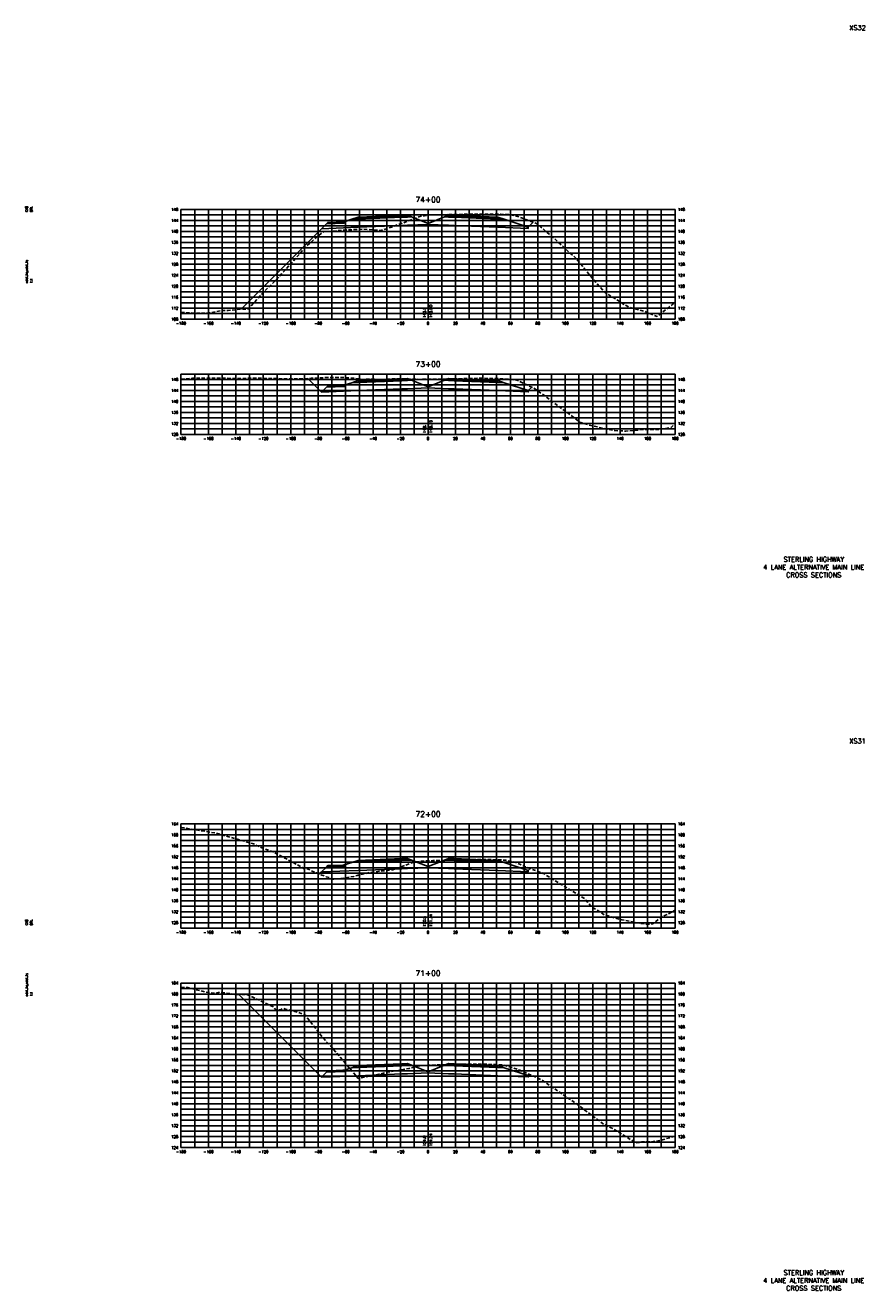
# Model space of a CAD drawing. Extents: x 37 to 9410, y 16 to 8218.
# Tile 40 of 110: x 767 to 1378, y 7296 to 8218. Entities that reach past the tile are written whole.
import ezdxf
from ezdxf.enums import TextEntityAlignment as Align

# ---------------------------------------------------------------- set-up
doc = ezdxf.new("R2010")
doc.units = 0
doc.header["$LTSCALE"] = 20
doc.header["$MEASUREMENT"] = 0
doc.linetypes.add('HIDDEN_050%', pattern=[0.1875, 0.125, -0.0625])
for name, color, linetype in [('S-AT-TXT175', 6, 'Continuous'), ('S-AT-TXT80', 1, 'Continuous'), ('XDATUM', 3, 'Continuous'), ('XEG', 1, 'HIDDEN_050%'), ('XFG', 2, 'Continuous'), ('XGRID', 251, 'Continuous'), ('XGRIDT', 2, 'Continuous'), ('XREF-BORDER', 7, 'Continuous')]:
    doc.layers.add(name, color=color, linetype=linetype)
doc.styles.add('L100', font='simplex.shx', dxfattribs={"height": 2})
doc.styles.add('L175', font='ROMANSM.shx', dxfattribs={"height": 3.5})
doc.styles.add('L80', font='ROMANSM.shx', dxfattribs={"height": 1.6})

# ---------------------------------------------------------------- blocks, each defined once
blk = doc.blocks.new('03025_00_att1')
at = {"layer": 'S-AT-TXT175', "style": 'L175'}
for tag, p in [('NUM', (32.402, 20.822)), ('LINE1', (30.64, 1.444)), ('LINE2', (30.64, 1.161)), ('LINE3', (30.64, 0.877))]:
    blk.add_attdef(tag, text='', height=0.175, dxfattribs=at).set_placement(p, align=Align.CENTER)
at = {"layer": 'S-AT-TXT80', "style": 'L80'}
for tag, p in [('DESIGNED', (2.094, 14.201)), ('CHECKED', (2.265, 14.201)), ('DRAFTED', (2.436, 14.201)), ('PCTB', (2.094, 11.605)), ('PSCALE', (2.265, 11.605)), ('PVIEW', (2.436, 11.605))]:
    blk.add_attdef(tag, p, '', height=0.08, rotation=90, dxfattribs=at)

msp = doc.modelspace()

# ---------------------------------------------------------------- linework, layer by layer
at = {"layer": 'XDATUM', "flags": 128}
for points in [[(923.74, 8011.25), (982.41, 8069.92), (1009, 8070.98), (1041, 8072.26), (1045, 8072.42), (1060, 8073.02), (1075, 8072.42), (1079, 8072.26), (1111, 8070.98), (1133, 8070.1), (1133, 8070.99), (1136.67, 8074.66)], [(972.51, 7960.71), (982.41, 7950.81), (1009, 7951.87), (1041, 7953.15), (1045, 7953.31), (1060, 7953.91), (1075, 7953.31), (1079, 7953.15), (1111, 7951.87), (1133, 7950.99), (1133, 7951.88), (1135.54, 7954.42)], [(980.84, 7599.43), (982.41, 7601), (1009, 7602.06), (1041, 7603.34), (1045, 7603.5), (1060, 7604.1), (1075, 7603.5), (1079, 7603.34), (1111, 7602.06), (1133, 7601.18), (1133, 7602.07), (1134.41, 7603.48)], [(922.2, 7511.62), (982.41, 7451.4), (1009, 7452.46), (1041, 7453.74), (1045, 7453.9), (1060, 7454.5), (1075, 7453.9), (1079, 7453.74), (1111, 7452.46), (1133, 7451.58), (1133, 7452.47), (1133.92, 7453.39)]]:
    msp.add_lwpolyline(points, dxfattribs=at)
at = {"layer": 'XEG', "flags": 128}
for points in [[(880, 8009.18), (882.21, 8008.77), (894.93, 8008.24), (900.86, 8008.56), (910.85, 8010.4), (912.98, 8010.43), (914.29, 8010.39), (923.58, 8011.25), (927.4, 8011.32), (929.2, 8011.47), (935.37, 8018.36), (941.12, 8024.67), (947.24, 8030.47), (954.84, 8038.63), (970.65, 8056.35), (978.41, 8063.49), (983.95, 8067.74), (1002.66, 8069.14), (1009.67, 8069.42), (1013.25, 8069.53), (1025.8, 8068.63), (1030.44, 8070.17), (1039.35, 8073.27), (1043.3, 8074.64), (1053.31, 8078.6), (1057.94, 8079.48), (1060, 8079.87), (1060.29, 8079.92), (1065.4, 8080.04), (1067.77, 8080.1), (1071.58, 8080.13), (1079.84, 8080.33), (1087.62, 8080.51), (1091.03, 8080.56), (1097.75, 8080.63), (1100.34, 8080.66), (1109.26, 8080.5), (1112.72, 8080.45), (1114.56, 8080.39), (1119.71, 8080.22), (1121.45, 8079.88), (1126.43, 8078.55), (1129.48, 8077.29), (1139, 8073.81), (1142.33, 8071.09), (1151.86, 8062.98), (1165.82, 8050.12), (1168.05, 8048.07), (1175.66, 8038.66), (1188.07, 8024.21), (1191.72, 8021.63), (1195.42, 8019.54), (1202.08, 8015.16), (1207.11, 8012.46), (1218.15, 8009.63), (1226.9, 8005.91), (1237.83, 8014.52), (1240, 8016.86)], [(880, 7960.27), (888.47, 7960.92), (924.93, 7960.83), (935.57, 7960.91), (966.02, 7960.38), (972.34, 7960.7), (974.81, 7960.9), (987.79, 7961.52), (994.42, 7961.5), (1001.23, 7961.25), (1007.16, 7960.8), (1013.4, 7960.12), (1015.58, 7960.3), (1021.96, 7960.11), (1028.64, 7960.04), (1034.21, 7960.51), (1048.85, 7960.22), (1053.47, 7960.1), (1053.57, 7960.1), (1060, 7960.21), (1064.21, 7960.29), (1072.86, 7960.35), (1077.78, 7960.49), (1084.73, 7960.6), (1088.92, 7960.73), (1092.23, 7960.8), (1098.1, 7960.92), (1106.26, 7960.81), (1110.76, 7960.66), (1115.86, 7960.4), (1117.92, 7960.33), (1122.93, 7959.78), (1124.72, 7959.59), (1133.62, 7955.3), (1137.54, 7953.5), (1145.07, 7948.15), (1145.71, 7947.52), (1166.96, 7931.76), (1170.62, 7928.95), (1178.58, 7926.42), (1195.9, 7922.77), (1200.29, 7922.56), (1204.25, 7922.36), (1217.77, 7923.54), (1230.41, 7923.69), (1237.26, 7925.02), (1240, 7927.78)], [(880, 7633.51), (880.69, 7633.41), (905.31, 7629.32), (909.1, 7628.23), (932.74, 7621.52), (938.87, 7618.52), (946.65, 7615.8), (961.72, 7607.93), (968.48, 7604.12), (969.04, 7603.5), (969.69, 7603.44), (970.83, 7603.58), (972.71, 7603), (978.74, 7600.25), (985.82, 7597.47), (988.97, 7596.69), (990.92, 7595.7), (998.64, 7596.4), (1005.99, 7597.73), (1008.31, 7598.45), (1017.22, 7600.51), (1025.35, 7601.54), (1034.03, 7602.58), (1034.25, 7602.62), (1034.34, 7602.65), (1034.37, 7602.65), (1045.12, 7606.4), (1050.12, 7608.27), (1050.81, 7608.36), (1055.76, 7608.91), (1060, 7609.08), (1062.99, 7609.2), (1063.85, 7609.23), (1065.24, 7609.25), (1075.6, 7609.55), (1085.19, 7609.84), (1086.15, 7609.86), (1086.5, 7609.87), (1096.28, 7610.16), (1096.82, 7610.18), (1108.32, 7609.91), (1109, 7609.9), (1109.4, 7609.88), (1115.92, 7609.64), (1116.38, 7609.55), (1123.06, 7608.23), (1123.35, 7608.09), (1130.22, 7605.07), (1143.87, 7599.91), (1144.29, 7599.74), (1145.7, 7598.75), (1163.07, 7588.3), (1173.95, 7581.63), (1179.52, 7575.24), (1182.22, 7573.84), (1188.46, 7569.76), (1196.36, 7567.41), (1201.13, 7566.1), (1214.32, 7563.56), (1220.04, 7562.85), (1221.14, 7563.02), (1223.53, 7563.08), (1231.08, 7568.59), (1234.9, 7570.24), (1240, 7573.09)], [(880, 7516.98), (885.35, 7516.63), (898.1, 7513.32), (905.32, 7512.51), (908.17, 7513.37), (919.83, 7511.66), (927.37, 7511.51), (928.79, 7511.38), (930.31, 7510.67), (946.31, 7503.07), (946.97, 7502.79), (948.9, 7500.71), (950.54, 7500.39), (952.5, 7500.4), (954.12, 7501.33), (955.31, 7501.31), (965.73, 7498.57), (970.89, 7496.24), (982.48, 7481.23), (989.16, 7473.91), (1009.19, 7450.42), (1024.07, 7453.45), (1030.47, 7455.01), (1035.74, 7455.94), (1037.71, 7456.11), (1046.38, 7457.81), (1048.94, 7458.44), (1052.8, 7459.51), (1054.15, 7459.75), (1059.8, 7460), (1060, 7460.02), (1061.5, 7460.1), (1064.3, 7460.23), (1074, 7460.47), (1081.84, 7460.66), (1083.98, 7460.72), (1092.98, 7460.93), (1095.14, 7460.96), (1104.97, 7460.69), (1107.17, 7460.63), (1108.48, 7460.57), (1114.46, 7460.32), (1120.84, 7458.53), (1122.04, 7458.23), (1125.87, 7456.84), (1126.84, 7456.44), (1139.74, 7450.89), (1142.68, 7449.51), (1160.03, 7437.47), (1162.86, 7435.61), (1166.78, 7432.98), (1188.22, 7416.94), (1195.48, 7413.48), (1211.51, 7403.44), (1215.75, 7404.12), (1221.88, 7404.13), (1228.86, 7405.1), (1240, 7408.36)]]:
    msp.add_lwpolyline(points, dxfattribs=at)
at = {"layer": 'XFG', "flags": 128}
for points in [[(1060, 8073.76), (1048.05, 8078.55), (1045, 8078.42), (1041, 8078.26), (1009, 8076.98), (1004.43, 8076.8), (999, 8074.99), (999, 8073.99), (985.96, 8073.47), (982.41, 8069.92), (1009, 8070.98), (1041, 8072.26), (1045, 8072.42), (1060, 8073.02), (1060, 8073.76)], [(999, 8074.99), (998, 8074.95), (998, 8074.61), (988, 8074.21), (988, 8074.55), (987, 8074.51), (985.96, 8073.47), (999, 8073.99), (999, 8074.99)], [(998, 8074.95), (988, 8074.55), (988, 8074.21), (998, 8074.61), (998, 8074.95)], [(1045, 8078.76), (1041, 8078.6), (1009, 8077.32), (1009, 8078.32), (1004.43, 8076.8), (1009, 8076.98), (1041, 8078.26), (1045, 8078.42), (1048.05, 8078.55), (1045, 8079.76), (1045, 8078.76)], [(1045, 8079.76), (1041, 8079.6), (1009, 8078.32), (1009, 8077.98), (1041, 8079.26), (1045, 8079.42), (1045, 8079.76)], [(1045, 8079.42), (1041, 8079.26), (1009, 8077.98), (1009, 8077.32), (1041, 8078.6), (1045, 8078.76), (1045, 8079.42)], [(1060, 8073.76), (1071.95, 8078.55), (1075, 8078.42), (1079, 8078.26), (1111, 8076.98), (1115.57, 8076.8), (1133, 8070.99), (1133, 8070.1), (1111, 8070.98), (1079, 8072.26), (1075, 8072.42), (1060, 8073.02)], [(1075, 8079.76), (1071.95, 8078.55), (1075, 8078.42), (1079, 8078.26), (1111, 8076.98), (1115.57, 8076.8), (1111, 8078.32), (1111, 8077.32), (1079, 8078.6), (1075, 8078.76), (1075, 8079.76)], [(1075, 8079.76), (1075, 8079.42), (1079, 8079.26), (1111, 8077.98), (1111, 8078.32), (1079, 8079.6), (1075, 8079.76)], [(1075, 8079.42), (1075, 8078.76), (1079, 8078.6), (1111, 8077.32), (1111, 8077.98), (1079, 8079.26), (1075, 8079.42)], [(1133, 8070.99), (1133, 8070.99), (1136.67, 8074.66)], [(982.41, 8069.92), (982.41, 8069.92), (923.74, 8011.25)], [(982.41, 7950.81), (982.41, 7950.81), (972.51, 7960.71)], [(1060, 7954.65), (1048.05, 7959.43), (1045, 7959.31), (1041, 7959.15), (1009, 7957.87), (1004.43, 7957.69), (999, 7955.88), (999, 7954.88), (985.96, 7954.36), (982.41, 7950.81), (1009, 7951.87), (1041, 7953.15), (1045, 7953.31), (1060, 7953.91), (1060, 7954.65)], [(999, 7955.88), (998, 7955.84), (998, 7955.5), (988, 7955.1), (988, 7955.44), (987, 7955.4), (985.96, 7954.36), (999, 7954.88), (999, 7955.88)], [(998, 7955.84), (988, 7955.44), (988, 7955.1), (998, 7955.5), (998, 7955.84)], [(1045, 7959.65), (1041, 7959.49), (1009, 7958.21), (1009, 7959.21), (1004.43, 7957.69), (1009, 7957.87), (1041, 7959.15), (1045, 7959.31), (1048.05, 7959.43), (1045, 7960.65), (1045, 7959.65)], [(1045, 7960.65), (1041, 7960.49), (1009, 7959.21), (1009, 7958.87), (1041, 7960.15), (1045, 7960.31), (1045, 7960.65)], [(1045, 7960.31), (1041, 7960.15), (1009, 7958.87), (1009, 7958.21), (1041, 7959.49), (1045, 7959.65), (1045, 7960.31)], [(1060, 7954.65), (1071.95, 7959.43), (1075, 7959.31), (1079, 7959.15), (1111, 7957.87), (1115.57, 7957.69), (1133, 7951.88), (1133, 7950.99), (1111, 7951.87), (1079, 7953.15), (1075, 7953.31), (1060, 7953.91)], [(1075, 7960.65), (1071.95, 7959.43), (1075, 7959.31), (1079, 7959.15), (1111, 7957.87), (1115.57, 7957.69), (1111, 7959.21), (1111, 7958.21), (1079, 7959.49), (1075, 7959.65), (1075, 7960.65)], [(1075, 7960.65), (1075, 7960.31), (1079, 7960.15), (1111, 7958.87), (1111, 7959.21), (1079, 7960.49), (1075, 7960.65)], [(1075, 7960.31), (1075, 7959.65), (1079, 7959.49), (1111, 7958.21), (1111, 7958.87), (1079, 7960.15), (1075, 7960.31)], [(1133, 7951.88), (1133, 7951.88), (1135.54, 7954.42)], [(1045, 7609.84), (1041, 7609.68), (1009, 7608.4), (1009, 7609.4), (1004.43, 7607.88), (1009, 7608.06), (1041, 7609.34), (1045, 7609.5), (1048.05, 7609.63), (1045, 7610.84), (1045, 7609.84)], [(1045, 7610.84), (1041, 7610.68), (1009, 7609.4), (1009, 7609.06), (1041, 7610.34), (1045, 7610.5), (1045, 7610.84)], [(1075, 7610.84), (1071.95, 7609.63), (1075, 7609.5), (1079, 7609.34), (1111, 7608.06), (1115.57, 7607.88), (1111, 7609.4), (1111, 7608.4), (1079, 7609.68), (1075, 7609.84), (1075, 7610.84)], [(1075, 7610.84), (1075, 7610.5), (1079, 7610.34), (1111, 7609.06), (1111, 7609.4), (1079, 7610.68), (1075, 7610.84)], [(1060, 7604.84), (1048.05, 7609.63), (1045, 7609.5), (1041, 7609.34), (1009, 7608.06), (1004.43, 7607.88), (999, 7606.07), (999, 7605.07), (985.96, 7604.55), (982.41, 7601), (1009, 7602.06), (1041, 7603.34), (1045, 7603.5), (1060, 7604.1), (1060, 7604.84)], [(999, 7606.07), (998, 7606.03), (998, 7605.69), (988, 7605.29), (988, 7605.63), (987, 7605.59), (985.96, 7604.55), (999, 7605.07), (999, 7606.07)], [(998, 7606.03), (988, 7605.63), (988, 7605.29), (998, 7605.69), (998, 7606.03)], [(1045, 7610.5), (1041, 7610.34), (1009, 7609.06), (1009, 7608.4), (1041, 7609.68), (1045, 7609.84), (1045, 7610.5)], [(1060, 7604.84), (1071.95, 7609.63), (1075, 7609.5), (1079, 7609.34), (1111, 7608.06), (1115.57, 7607.88), (1133, 7602.07), (1133, 7601.18), (1111, 7602.06), (1079, 7603.34), (1075, 7603.5), (1060, 7604.1)], [(1075, 7610.5), (1075, 7609.84), (1079, 7609.68), (1111, 7608.4), (1111, 7609.06), (1079, 7610.34), (1075, 7610.5)], [(1133, 7602.07), (1133, 7602.07), (1134.41, 7603.48)], [(982.41, 7601), (982.41, 7601), (980.84, 7599.43)], [(982.41, 7451.4), (982.41, 7451.4), (922.2, 7511.62)], [(1060, 7455.24), (1048.05, 7460.03), (1045, 7459.9), (1041, 7459.74), (1009, 7458.46), (1004.43, 7458.28), (999, 7456.47), (999, 7455.47), (985.96, 7454.95), (982.41, 7451.4), (1009, 7452.46), (1041, 7453.74), (1045, 7453.9), (1060, 7454.5), (1060, 7455.24)], [(999, 7456.47), (998, 7456.43), (998, 7456.09), (988, 7455.69), (988, 7456.03), (987, 7455.99), (985.96, 7454.95), (999, 7455.47), (999, 7456.47)], [(998, 7456.43), (988, 7456.03), (988, 7455.69), (998, 7456.09), (998, 7456.43)], [(1045, 7460.24), (1041, 7460.08), (1009, 7458.8), (1009, 7459.8), (1004.43, 7458.28), (1009, 7458.46), (1041, 7459.74), (1045, 7459.9), (1048.05, 7460.03), (1045, 7461.24), (1045, 7460.24)], [(1045, 7461.24), (1041, 7461.08), (1009, 7459.8), (1009, 7459.46), (1041, 7460.74), (1045, 7460.9), (1045, 7461.24)], [(1045, 7460.9), (1041, 7460.74), (1009, 7459.46), (1009, 7458.8), (1041, 7460.08), (1045, 7460.24), (1045, 7460.9)], [(1060, 7455.24), (1071.95, 7460.03), (1075, 7459.9), (1079, 7459.74), (1111, 7458.46), (1115.57, 7458.28), (1133, 7452.47), (1133, 7451.58), (1111, 7452.46), (1079, 7453.74), (1075, 7453.9), (1060, 7454.5)], [(1075, 7461.24), (1071.95, 7460.03), (1075, 7459.9), (1079, 7459.74), (1111, 7458.46), (1115.57, 7458.28), (1111, 7459.8), (1111, 7458.8), (1079, 7460.08), (1075, 7460.24), (1075, 7461.24)], [(1075, 7461.24), (1075, 7460.9), (1079, 7460.74), (1111, 7459.46), (1111, 7459.8), (1079, 7461.08), (1075, 7461.24)], [(1075, 7460.9), (1075, 7460.24), (1079, 7460.08), (1111, 7458.8), (1111, 7459.46), (1079, 7460.74), (1075, 7460.9)], [(1133, 7452.47), (1133, 7452.47), (1133.92, 7453.39)]]:
    msp.add_lwpolyline(points, dxfattribs=at)
at = {"layer": 'XGRID'}
for p, q in [((880, 8004), (880, 8084)), ((880, 8084), (1240, 8084)), ((890, 8004), (890, 8084)), ((900, 8004), (900, 8084)), ((910, 8004), (910, 8084)), ((920, 8004), (920, 8084)), ((930, 8004), (930, 8084)), ((940, 8004), (940, 8084)), ((950, 8004), (950, 8084)), ((960, 8004), (960, 8084)), ((970, 8004), (970, 8084)), ((980, 8004), (980, 8084)), ((990, 8004), (990, 8084)), ((1000, 8004), (1000, 8084)), ((1010, 8004), (1010, 8084)), ((1020, 8004), (1020, 8084)), ((1030, 8004), (1030, 8084)), ((1040, 8004), (1040, 8084)), ((1050, 8004), (1050, 8084)), ((1060, 8004), (1060, 8084)), ((1070, 8004), (1070, 8084)), ((1080, 8004), (1080, 8084)), ((1090, 8004), (1090, 8084)), ((1100, 8004), (1100, 8084)), ((1110, 8004), (1110, 8084)), ((1120, 8004), (1120, 8084)), ((1130, 8004), (1130, 8084)), ((1140, 8004), (1140, 8084)), ((1150, 8004), (1150, 8084)), ((1160, 8004), (1160, 8084)), ((1170, 8004), (1170, 8084)), ((1180, 8004), (1180, 8084)), ((1190, 8004), (1190, 8084)), ((1200, 8004), (1200, 8084)), ((1210, 8004), (1210, 8084)), ((1220, 8004), (1220, 8084)), ((1230, 8004), (1230, 8084)), ((1240, 8004), (1240, 8084)), ((880, 8080), (1240, 8080)), ((880, 8076), (1240, 8076)), ((880, 8072), (1240, 8072)), ((880, 8068), (1240, 8068)), ((880, 8064), (1240, 8064)), ((880, 8060), (1240, 8060)), ((880, 8056), (1240, 8056)), ((880, 8052), (1240, 8052)), ((880, 8048), (1240, 8048)), ((880, 8044), (1240, 8044)), ((880, 8040), (1240, 8040)), ((880, 8036), (1240, 8036)), ((880, 8032), (1240, 8032)), ((880, 8028), (1240, 8028)), ((880, 8024), (1240, 8024)), ((880, 8020), (1240, 8020)), ((880, 8016), (1240, 8016)), ((880, 8012), (1240, 8012)), ((880, 8008), (1240, 8008)), ((880, 8004), (1240, 8004)), ((880, 7920), (880, 7964)), ((880, 7964), (1240, 7964)), ((890, 7920), (890, 7964)), ((900, 7920), (900, 7964)), ((910, 7920), (910, 7964)), ((920, 7920), (920, 7964)), ((930, 7920), (930, 7964)), ((940, 7920), (940, 7964)), ((950, 7920), (950, 7964)), ((960, 7920), (960, 7964)), ((970, 7920), (970, 7964)), ((980, 7920), (980, 7964)), ((990, 7920), (990, 7964)), ((1000, 7920), (1000, 7964)), ((1010, 7920), (1010, 7964)), ((1020, 7920), (1020, 7964)), ((1030, 7920), (1030, 7964)), ((1040, 7920), (1040, 7964)), ((1050, 7920), (1050, 7964)), ((1060, 7920), (1060, 7964)), ((1070, 7920), (1070, 7964)), ((1080, 7920), (1080, 7964)), ((1090, 7920), (1090, 7964)), ((1100, 7920), (1100, 7964)), ((1110, 7920), (1110, 7964)), ((1120, 7920), (1120, 7964)), ((1130, 7920), (1130, 7964)), ((1140, 7920), (1140, 7964)), ((1150, 7920), (1150, 7964)), ((1160, 7920), (1160, 7964)), ((1170, 7920), (1170, 7964)), ((1180, 7920), (1180, 7964)), ((1190, 7920), (1190, 7964)), ((1200, 7920), (1200, 7964)), ((1210, 7920), (1210, 7964)), ((1220, 7920), (1220, 7964)), ((1230, 7920), (1230, 7964)), ((1240, 7920), (1240, 7964)), ((880, 7960), (1240, 7960)), ((880, 7956), (1240, 7956)), ((880, 7952), (1240, 7952)), ((880, 7948), (1240, 7948)), ((880, 7944), (1240, 7944)), ((880, 7940), (1240, 7940)), ((880, 7936), (1240, 7936)), ((880, 7932), (1240, 7932)), ((880, 7928), (1240, 7928)), ((880, 7924), (1240, 7924)), ((880, 7920), (1240, 7920)), ((880, 7560), (880, 7636)), ((880, 7636), (1240, 7636)), ((880, 7632), (1240, 7632)), ((890, 7560), (890, 7636)), ((900, 7560), (900, 7636)), ((910, 7560), (910, 7636)), ((920, 7560), (920, 7636)), ((930, 7560), (930, 7636)), ((940, 7560), (940, 7636)), ((950, 7560), (950, 7636)), ((960, 7560), (960, 7636)), ((970, 7560), (970, 7636)), ((980, 7560), (980, 7636)), ((990, 7560), (990, 7636)), ((1000, 7560), (1000, 7636)), ((1010, 7560), (1010, 7636)), ((1020, 7560), (1020, 7636)), ((1030, 7560), (1030, 7636)), ((1040, 7560), (1040, 7636)), ((1050, 7560), (1050, 7636)), ((1060, 7560), (1060, 7636)), ((1070, 7560), (1070, 7636)), ((1080, 7560), (1080, 7636)), ((1090, 7560), (1090, 7636)), ((1100, 7560), (1100, 7636)), ((1110, 7560), (1110, 7636)), ((1120, 7560), (1120, 7636)), ((1130, 7560), (1130, 7636)), ((1140, 7560), (1140, 7636)), ((1150, 7560), (1150, 7636)), ((1160, 7560), (1160, 7636)), ((1170, 7560), (1170, 7636)), ((1180, 7560), (1180, 7636)), ((1190, 7560), (1190, 7636)), ((1200, 7560), (1200, 7636)), ((1210, 7560), (1210, 7636)), ((1220, 7560), (1220, 7636)), ((1230, 7560), (1230, 7636)), ((1240, 7560), (1240, 7636)), ((880, 7628), (1240, 7628)), ((880, 7624), (1240, 7624)), ((880, 7620), (1240, 7620)), ((880, 7616), (1240, 7616)), ((880, 7612), (1240, 7612)), ((880, 7608), (1240, 7608)), ((880, 7604), (1240, 7604)), ((880, 7600), (1240, 7600)), ((880, 7596), (1240, 7596)), ((880, 7592), (1240, 7592)), ((880, 7588), (1240, 7588)), ((880, 7584), (1240, 7584)), ((880, 7580), (1240, 7580)), ((880, 7576), (1240, 7576)), ((880, 7572), (1240, 7572)), ((880, 7568), (1240, 7568)), ((880, 7564), (1240, 7564)), ((880, 7560), (1240, 7560)), ((880, 7400), (880, 7520)), ((880, 7520), (1240, 7520)), ((890, 7400), (890, 7520)), ((900, 7400), (900, 7520)), ((910, 7400), (910, 7520)), ((920, 7400), (920, 7520)), ((930, 7400), (930, 7520)), ((940, 7400), (940, 7520)), ((950, 7400), (950, 7520)), ((960, 7400), (960, 7520)), ((970, 7400), (970, 7520)), ((980, 7400), (980, 7520)), ((990, 7400), (990, 7520)), ((1000, 7400), (1000, 7520)), ((1010, 7400), (1010, 7520)), ((1020, 7400), (1020, 7520)), ((1030, 7400), (1030, 7520)), ((1040, 7400), (1040, 7520)), ((1050, 7400), (1050, 7520)), ((1060, 7400), (1060, 7520)), ((1070, 7400), (1070, 7520)), ((1080, 7400), (1080, 7520)), ((1090, 7400), (1090, 7520)), ((1100, 7400), (1100, 7520)), ((1110, 7400), (1110, 7520)), ((1120, 7400), (1120, 7520)), ((1130, 7400), (1130, 7520)), ((1140, 7400), (1140, 7520)), ((1150, 7400), (1150, 7520)), ((1160, 7400), (1160, 7520)), ((1170, 7400), (1170, 7520)), ((1180, 7400), (1180, 7520)), ((1190, 7400), (1190, 7520)), ((1200, 7400), (1200, 7520)), ((1210, 7400), (1210, 7520)), ((1220, 7400), (1220, 7520)), ((1230, 7400), (1230, 7520)), ((1240, 7400), (1240, 7520)), ((880, 7516), (1240, 7516)), ((880, 7512), (1240, 7512)), ((880, 7508), (1240, 7508)), ((880, 7504), (1240, 7504)), ((880, 7500), (1240, 7500)), ((880, 7496), (1240, 7496)), ((880, 7492), (1240, 7492)), ((880, 7488), (1240, 7488)), ((880, 7484), (1240, 7484)), ((880, 7480), (1240, 7480)), ((880, 7476), (1240, 7476)), ((880, 7472), (1240, 7472)), ((880, 7468), (1240, 7468)), ((880, 7464), (1240, 7464)), ((880, 7460), (1240, 7460)), ((880, 7456), (1240, 7456)), ((880, 7452), (1240, 7452)), ((880, 7448), (1240, 7448)), ((880, 7444), (1240, 7444)), ((880, 7440), (1240, 7440)), ((880, 7436), (1240, 7436)), ((880, 7432), (1240, 7432)), ((880, 7428), (1240, 7428)), ((880, 7424), (1240, 7424)), ((880, 7420), (1240, 7420)), ((880, 7416), (1240, 7416)), ((880, 7412), (1240, 7412)), ((880, 7408), (1240, 7408)), ((880, 7404), (1240, 7404)), ((880, 7400), (1240, 7400))]:
    msp.add_line(p, q, dxfattribs=at)

# ---------------------------------------------------------------- block references
at = {"layer": 'XREF-BORDER'}
ref = msp.add_blockref('03025_00_att1', (726.45, 7798.23), dxfattribs=dict(at, xscale=20, yscale=20, zscale=20))
ref.add_attrib('LINE1', 'STERLING HIGHWAY', dxfattribs={"layer": 'S-AT-TXT175', "height": 3.5, "style": 'L175'}).set_placement((1341.07, 7827.1), align=Align.CENTER)
ref.add_attrib('LINE2', '4 LANE ALTERNATIVE MAIN LINE', dxfattribs={"layer": 'S-AT-TXT175', "height": 3.5, "style": 'L175'}).set_placement((1341.07, 7821.44), align=Align.CENTER)
ref.add_attrib('LINE3', 'CROSS SECTIONS', dxfattribs={"layer": 'S-AT-TXT175', "height": 3.5, "style": 'L175'}).set_placement((1341.07, 7815.77), align=Align.CENTER)
ref.add_attrib('NUM', 'XS32', dxfattribs={"layer": 'S-AT-TXT175', "height": 3.5, "style": 'L175'}).set_placement((1373, 8214.66), align=Align.CENTER)
ref.add_attrib('DESIGNED', 'CAB', (768.34, 8082.25), dxfattribs={"layer": 'S-AT-TXT80', "height": 1.6, "rotation": 90, "style": 'L80'})
ref.add_attrib('CHECKED', 'DRL', (771.75, 8082.25), dxfattribs={"layer": 'S-AT-TXT80', "height": 1.6, "rotation": 90, "style": 'L80'})
ref.add_attrib('PCTB', 'adot_hs,adot_fs', (768.34, 8030.32), dxfattribs={"layer": 'S-AT-TXT80', "height": 1.6, "rotation": 90, "style": 'L80'})
ref.add_attrib('PSCALE', '1:1', (771.75, 8030.32), dxfattribs={"layer": 'S-AT-TXT80', "height": 1.6, "rotation": 90, "style": 'L80'})
ref = msp.add_blockref('03025_00_att1', (726.45, 7278.23), dxfattribs=dict(at, xscale=20, yscale=20, zscale=20))
ref.add_attrib('LINE1', 'STERLING HIGHWAY', dxfattribs={"layer": 'S-AT-TXT175', "height": 3.5, "style": 'L175'}).set_placement((1341.07, 7307.1), align=Align.CENTER)
ref.add_attrib('LINE2', '4 LANE ALTERNATIVE MAIN LINE', dxfattribs={"layer": 'S-AT-TXT175', "height": 3.5, "style": 'L175'}).set_placement((1341.07, 7301.44), align=Align.CENTER)
ref.add_attrib('LINE3', 'CROSS SECTIONS', dxfattribs={"layer": 'S-AT-TXT175', "height": 3.5, "style": 'L175'}).set_placement((1341.07, 7295.77), align=Align.CENTER)
ref.add_attrib('NUM', 'XS31', dxfattribs={"layer": 'S-AT-TXT175', "height": 3.5, "style": 'L175'}).set_placement((1373, 7694.66), align=Align.CENTER)
ref.add_attrib('DESIGNED', 'CAB', (768.34, 7562.25), dxfattribs={"layer": 'S-AT-TXT80', "height": 1.6, "rotation": 90, "style": 'L80'})
ref.add_attrib('CHECKED', 'DRL', (771.75, 7562.25), dxfattribs={"layer": 'S-AT-TXT80', "height": 1.6, "rotation": 90, "style": 'L80'})
ref.add_attrib('PCTB', 'adot_hs,adot_fs', (768.34, 7510.32), dxfattribs={"layer": 'S-AT-TXT80', "height": 1.6, "rotation": 90, "style": 'L80'})
ref.add_attrib('PSCALE', '1:1', (771.75, 7510.32), dxfattribs={"layer": 'S-AT-TXT80', "height": 1.6, "rotation": 90, "style": 'L80'})

# ---------------------------------------------------------------- texts
at = {"layer": 'XGRIDT', "style": 'L100'}
for s, p in [('74+00', (1060, 8088)), ('73+00', (1060, 7968)), ('72+00', (1060, 7640)), ('71+00', (1060, 7524))]:
    msp.add_text(s, height=4, dxfattribs=at).set_placement(p, align=Align.BOTTOM_CENTER)
for s, p in [('148', (878, 8084)), ('144', (878, 8076)), ('140', (878, 8068)), ('136', (878, 8060)), ('132', (878, 8052)), ('128', (878, 8044)), ('124', (878, 8036)), ('120', (878, 8028)), ('116', (878, 8020)), ('112', (878, 8012)), ('108', (878, 8004)), ('148', (878, 7960)), ('144', (878, 7952)), ('140', (878, 7944)), ('136', (878, 7936)), ('132', (878, 7928)), ('128', (878, 7920)), ('164', (878, 7636)), ('160', (878, 7628)), ('156', (878, 7620)), ('152', (878, 7612)), ('148', (878, 7604)), ('144', (878, 7596)), ('140', (878, 7588)), ('136', (878, 7580)), ('132', (878, 7572)), ('128', (878, 7564)), ('184', (878, 7520)), ('180', (878, 7512)), ('176', (878, 7504)), ('172', (878, 7496)), ('168', (878, 7488)), ('164', (878, 7480)), ('160', (878, 7472)), ('156', (878, 7464)), ('152', (878, 7456)), ('148', (878, 7448)), ('144', (878, 7440)), ('140', (878, 7432)), ('136', (878, 7424)), ('132', (878, 7416)), ('128', (878, 7408)), ('124', (878, 7400))]:
    msp.add_text(s, height=2, dxfattribs=at).set_placement(p, align=Align.MIDDLE_RIGHT)
for s, p in [('148', (1242, 8084)), ('144', (1242, 8076)), ('140', (1242, 8068)), ('136', (1242, 8060)), ('132', (1242, 8052)), ('128', (1242, 8044)), ('124', (1242, 8036)), ('120', (1242, 8028)), ('116', (1242, 8020)), ('112', (1242, 8012)), ('108', (1242, 8004)), ('148', (1242, 7960)), ('144', (1242, 7952)), ('140', (1242, 7944)), ('136', (1242, 7936)), ('132', (1242, 7928)), ('128', (1242, 7920)), ('164', (1242, 7636)), ('160', (1242, 7628)), ('156', (1242, 7620)), ('152', (1242, 7612)), ('148', (1242, 7604)), ('144', (1242, 7596)), ('140', (1242, 7588)), ('136', (1242, 7580)), ('132', (1242, 7572)), ('128', (1242, 7564)), ('184', (1242, 7520)), ('180', (1242, 7512)), ('176', (1242, 7504)), ('172', (1242, 7496)), ('168', (1242, 7488)), ('164', (1242, 7480)), ('160', (1242, 7472)), ('156', (1242, 7464)), ('152', (1242, 7456)), ('148', (1242, 7448)), ('144', (1242, 7440)), ('140', (1242, 7432)), ('136', (1242, 7424)), ('132', (1242, 7416)), ('128', (1242, 7408)), ('124', (1242, 7400))]:
    msp.add_text(s, height=2, dxfattribs=at).set_placement(p, align=Align.MIDDLE_LEFT)
for s, p in [('145.9', (1059, 8005)), ('148.1', (1059, 7921)), ('150.5', (1059, 7561)), ('154.0', (1059, 7401))]:
    msp.add_text(s, height=2, rotation=90, dxfattribs=at).set_placement(p, align=Align.BOTTOM_LEFT)
for s, p in [('145.80', (1061, 8005)), ('148.25', (1061, 7921)), ('151.34', (1061, 7561)), ('154.54', (1061, 7401))]:
    msp.add_text(s, height=2, rotation=90, dxfattribs=at).set_placement(p, align=Align.TOP_LEFT)
for s, p in [('-180', (880, 8002)), ('-160', (900, 8002)), ('-140', (920, 8002)), ('-120', (940, 8002)), ('-100', (960, 8002)), ('-80', (980, 8002)), ('-60', (1000, 8002)), ('-40', (1020, 8002)), ('-20', (1040, 8002)), ('0', (1060, 8002)), ('20', (1080, 8002)), ('40', (1100, 8002)), ('60', (1120, 8002)), ('80', (1140, 8002)), ('100', (1160, 8002)), ('120', (1180, 8002)), ('140', (1200, 8002)), ('160', (1220, 8002)), ('180', (1240, 8002)), ('-180', (880, 7918)), ('-160', (900, 7918)), ('-140', (920, 7918)), ('-120', (940, 7918)), ('-100', (960, 7918)), ('-80', (980, 7918)), ('-60', (1000, 7918)), ('-40', (1020, 7918)), ('-20', (1040, 7918)), ('0', (1060, 7918)), ('20', (1080, 7918)), ('40', (1100, 7918)), ('60', (1120, 7918)), ('80', (1140, 7918)), ('100', (1160, 7918)), ('120', (1180, 7918)), ('140', (1200, 7918)), ('160', (1220, 7918)), ('180', (1240, 7918)), ('-180', (880, 7558)), ('-160', (900, 7558)), ('-140', (920, 7558)), ('-120', (940, 7558)), ('-100', (960, 7558)), ('-80', (980, 7558)), ('-60', (1000, 7558)), ('-40', (1020, 7558)), ('-20', (1040, 7558)), ('0', (1060, 7558)), ('20', (1080, 7558)), ('40', (1100, 7558)), ('60', (1120, 7558)), ('80', (1140, 7558)), ('100', (1160, 7558)), ('120', (1180, 7558)), ('140', (1200, 7558)), ('160', (1220, 7558)), ('180', (1240, 7558)), ('-180', (880, 7398)), ('-160', (900, 7398)), ('-140', (920, 7398)), ('-120', (940, 7398)), ('-100', (960, 7398)), ('-80', (980, 7398)), ('-60', (1000, 7398)), ('-40', (1020, 7398)), ('-20', (1040, 7398)), ('0', (1060, 7398)), ('20', (1080, 7398)), ('40', (1100, 7398)), ('60', (1120, 7398)), ('80', (1140, 7398)), ('100', (1160, 7398)), ('120', (1180, 7398)), ('140', (1200, 7398)), ('160', (1220, 7398)), ('180', (1240, 7398))]:
    msp.add_text(s, height=2, dxfattribs=at).set_placement(p, align=Align.TOP_CENTER)

doc.saveas('drawing.dxf')
